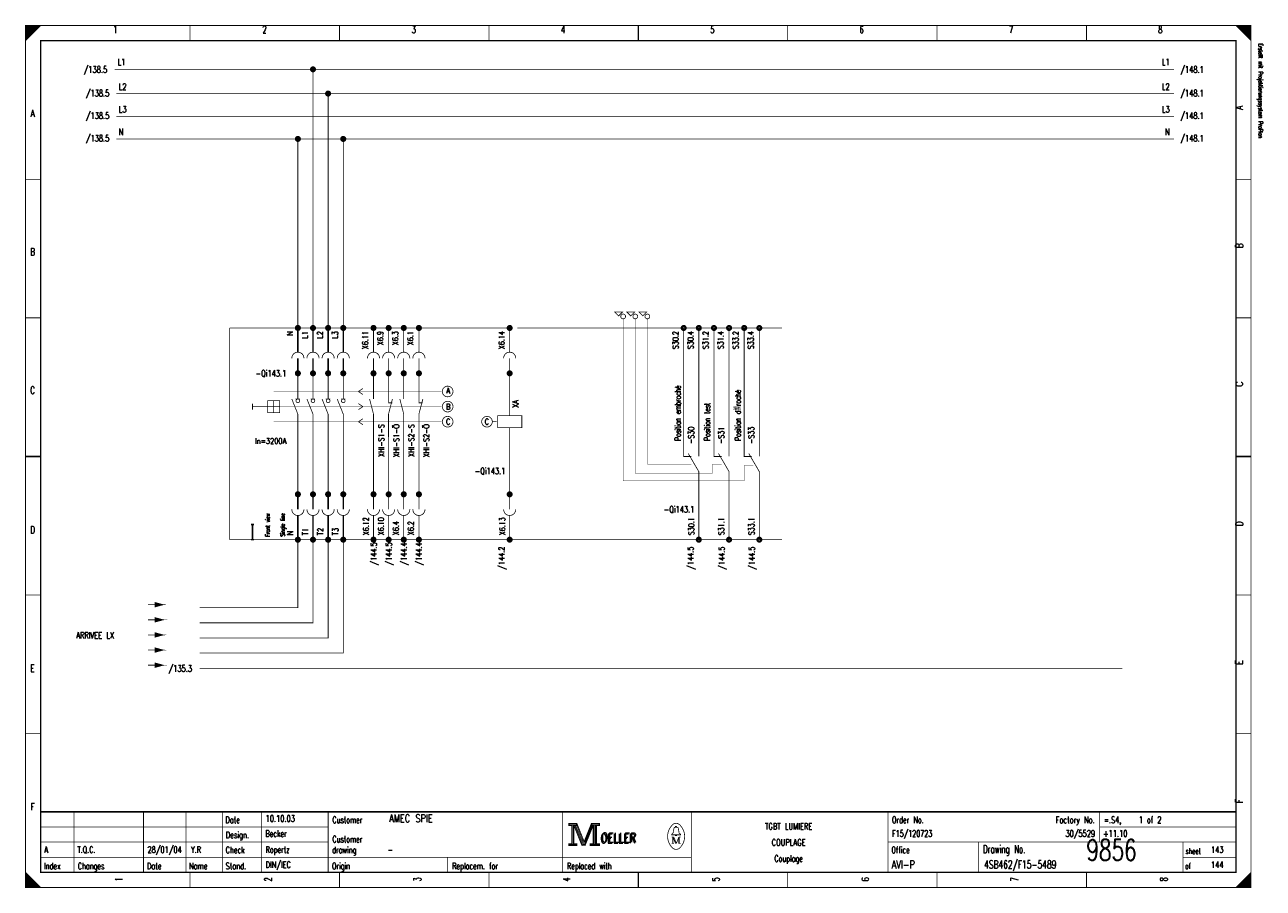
# Model space of a CAD drawing. Extents: x 0 to 409, y 0 to 285.
import ezdxf
from ezdxf.enums import TextEntityAlignment as Align

# ---------------------------------------------------------------- set-up
doc = ezdxf.new("R2010")
doc.units = 0
doc.header["$MEASUREMENT"] = 0
doc.linetypes.add('GESTRICHELT', pattern=[3.75, 3, -0.75])
doc.linetypes.add('STRICH-PUNKT', pattern=[4.7, 3, -0.75, 0.2, -0.75])
doc.layers.get('0').update_dxf_attribs({"color": 9, "linetype": 'CONTINUOUS'})
doc.styles.get("Standard").update_dxf_attribs({"font": 'TXT', "bigfont": 'TXT'})

# ---------------------------------------------------------------- blocks, each defined once
blk = doc.blocks.new('BCIRCLE_FILLED')
at = {"color": 0, "linetype": 'Continuous', "const_width": 1, "flags": 128}
blk.add_lwpolyline([(0.5, 0, 1), (-0.5, 0, 1)], format="xyb", close=True, dxfattribs=at)

msp = doc.modelspace()

# ---------------------------------------------------------------- linework, layer by layer
at = {"color": 0, "const_width": 0.25, "flags": 128}
for points in [[(0, 142.5), (0, 285), (405, 285), (405, 0), (0, 0), (0, 142.5)], [(0, 285), (5, 285), (0, 280), (0, 285)], [(0.25, 285), (0.25, 280.25), (0.5, 280.5), (0.5, 285), (0.75, 285), (0.75, 280.75), (1, 281), (1, 285), (1.25, 285), (1.25, 281.25), (1.5, 281.5), (1.5, 285), (1.75, 285), (1.75, 281.75), (2, 282)], [(2, 282), (2, 285), (2.25, 285), (2.25, 282.25), (2.5, 282.5), (2.5, 285), (2.75, 285), (2.75, 282.75), (3, 283), (3, 285), (3.25, 285), (3.25, 283.25), (3.5, 283.5), (3.5, 285), (3.75, 285)], [(3.75, 285), (3.75, 283.75), (4, 284), (4, 285), (4.25, 285), (4.25, 284.25), (4.5, 284.5), (4.5, 285), (4.75, 285), (4.75, 284.75)], [(400, 285), (405, 280), (404.75, 280.25), (404.75, 285), (404.5, 285), (404.5, 280.5), (404.25, 280.75), (404.25, 285), (404, 285), (404, 281), (403.75, 281.25), (403.75, 285), (403.5, 285), (403.5, 281.5), (403.25, 281.75)], [(401.5, 283.5), (401.5, 285), (401.25, 285), (401.25, 283.75), (401, 284), (401, 285), (400.75, 285), (400.75, 284.25), (400.5, 284.5), (400.5, 285), (400.25, 285), (400.25, 284.75)], [(403.25, 281.75), (403.25, 285), (403, 285), (403, 282), (402.75, 282.25), (402.75, 285), (402.5, 285), (402.5, 282.5), (402.25, 282.75), (402.25, 285), (402, 285), (402, 283), (401.75, 283.25), (401.75, 285), (401.5, 285)], [(379.5, 270.5), (29.5, 270.5)], [(95, 270.5), (95, 185)], [(379.5, 262.5), (30, 262.5)], [(100, 262.5), (100, 185)], [(379.5, 255), (30, 255)], [(379.5, 247.5), (30, 247.5)], [(90, 247.5), (90, 185)], [(105, 247.5), (105, 185)], [(196, 189), (197.25, 190.25), (194.75, 190.25), (196, 189)], [(200, 189), (201.25, 190.25), (198.75, 190.25), (200, 189)], [(204, 189), (205.25, 190.25), (202.75, 190.25), (204, 189)], [(82, 161), (82, 157), (82, 159), (80, 159), (84, 159)], [(113.7, 161.5), (115, 156.5), (115, 149)], [(121.25, 161.5), (119.95, 156.5), (119.95, 149)], [(120, 161.5), (120, 160.25), (121.25, 160.25)], [(123.7, 161.5), (125, 156.5), (125, 149)], [(131.3, 161.5), (130, 156.5), (130, 149)], [(130, 161.5), (130, 160.25), (131.25, 160.25)], [(160, 156), (164, 156), (164, 152), (156, 152), (156, 156), (160, 156)], [(217.5, 145), (217.5, 142.5), (220, 142.5)], [(222.5, 135), (222.5, 137.5), (219, 143.5)], [(227.5, 145), (227.5, 142.5), (230, 142.5)], [(232.5, 135), (232.5, 137.5), (229, 143.5)], [(237.5, 145), (237.5, 142.5), (240, 142.5)], [(242.5, 135), (242.5, 137.5), (239, 143.5)], [(57.5, 92.5), (90, 92.5), (90, 115)], [(57.5, 87.5), (95, 87.5), (95, 115)], [(57.5, 82.5), (100, 82.5), (100, 115)], [(57.5, 77.5), (105, 77.5), (105, 115)], [(45.5, 93.5), (42.75, 94.25), (42.75, 92.75), (45.5, 93.5), (42.75, 94), (42.75, 93.75), (45.5, 93.5), (42.75, 93.25), (42.75, 93), (45.5, 93.5)], [(45.5, 88.5), (42.75, 89.25), (42.75, 87.75), (45.5, 88.5), (42.75, 89), (42.75, 88.75), (45.5, 88.5), (42.75, 88.25), (42.75, 88), (45.5, 88.5)], [(45.5, 83.5), (42.75, 84.25), (42.75, 82.75), (45.5, 83.5), (42.75, 84), (42.75, 83.75), (45.5, 83.5), (42.75, 83.25), (42.75, 83), (45.5, 83.5)], [(45.5, 78.5), (42.75, 79.25), (42.75, 77.75), (45.5, 78.5), (42.75, 79), (42.75, 78.75), (45.5, 78.5), (42.75, 78.25), (42.75, 78), (45.5, 78.5)], [(45.5, 73.5), (42.75, 74.25), (42.75, 72.75), (45.5, 73.5), (42.75, 74), (42.75, 73.75), (45.5, 73.5), (42.75, 73.25), (42.75, 73), (45.5, 73.5)], [(179.5, 21.2), (179.5, 20.5), (180.5, 20.5), (180.5, 14.5), (179.5, 14.5), (179.5, 13.8), (182.2, 13.8), (182.2, 14.5), (181.2, 14.5), (181.2, 20.5), (182.2, 20.5), (182.2, 21.2), (179.5, 21.2)], [(180.7, 20.7), (180.7, 14.3), (181, 14.3), (181, 20.7)], [(181.2, 20.5), (183.9, 13.8), (184.9, 13.8), (187.6, 20.5)], [(181.8, 20.5), (184.2, 14.6), (184.6, 14.6)], [(182.2, 21.2), (184.6, 15.2), (187, 21.2)], [(182.2, 20.5), (184.4, 14.9), (184.7, 14.9)], [(184.6, 14.2), (184.9, 14.2), (187.4, 20.5)], [(184.6, 14.6), (184.8, 14.6), (187.2, 20.5)], [(187.6, 20.5), (187.6, 14.5), (186.6, 14.5), (186.6, 13.8), (187.1, 13.8)], [(187, 21.2), (187, 20.5), (188, 20.5), (188, 14.5), (187, 14.5), (187, 13.8), (189.7, 13.8), (189.7, 14.5), (188.7, 14.5), (188.7, 20.5), (189.7, 20.5), (189.7, 21.2), (187, 21.2)], [(187.8, 20.7), (187.8, 14.3), (188.3, 14.3), (188.3, 20.7), (188.5, 20.7), (188.5, 14.3)], [(214.8, 17.4), (213.5, 17.4), (213.5, 17.6), (214, 18), (214.3, 19.6)], [(213.9, 16.7), (213.9, 14.6), (213.5, 14.6)], [(213.9, 16.7), (214.8, 14.6), (215.1, 14.6)], [(214.8, 19.9), (214.8, 20.2), (215.2, 20.2), (215.2, 19.9)], [(215.2, 17.4), (216.5, 17.4), (216.5, 17.6), (216, 18), (215.7, 19.6)], [(0, 5), (0, 0), (5, 0), (0, 5), (0.25, 4.75), (0.25, 0), (0.5, 0), (0.5, 4.5), (0.75, 4.25), (0.75, 0), (1, 0), (1, 4), (1.25, 3.75), (1.25, 0), (1.5, 0)], [(404.75, 4.75), (404.75, 0), (404.5, 0), (404.5, 4.5), (404.25, 4.25), (404.25, 0), (404, 0), (404, 4), (403.75, 3.75), (403.75, 0), (403.5, 0), (403.5, 3.5), (403.25, 3.25), (403.25, 0), (403, 0)], [(1.5, 0), (1.5, 3.5), (1.75, 3.25), (1.75, 0), (2, 0), (2, 3), (2.25, 2.75), (2.25, 0), (2.5, 0), (2.5, 2.5), (2.75, 2.25), (2.75, 0), (3, 0), (3, 2), (3.25, 1.75)], [(3.25, 1.75), (3.25, 0), (3.5, 0), (3.5, 1.5), (3.75, 1.25), (3.75, 0), (4, 0), (4, 1), (4.25, 0.75), (4.25, 0), (4.5, 0), (4.5, 0.5), (4.75, 0.25)], [(401.25, 1.25), (401.25, 0), (401, 0), (401, 1), (400.75, 0.75), (400.75, 0), (400.5, 0), (400.5, 0.5), (400.25, 0.25), (400.25, 0)], [(403, 0), (403, 3), (402.75, 2.75), (402.75, 0), (402.5, 0), (402.5, 2.5), (402.25, 2.25), (402.25, 0), (402, 0), (402, 2), (401.75, 1.75), (401.75, 0), (401.5, 0), (401.5, 1.5), (401.25, 1.25)]]:
    msp.add_lwpolyline(points, dxfattribs=at)
at = {"color": 0, "flags": 128}
for points, const_width in [([(0, 285), (405, 285), (405, 0), (0, 0)], 0.25), ([(5, 280), (400, 280), (400, 5), (5, 5)], 0.5), ([(5, 280), (400, 280), (400, 5), (5, 5)], 0.25), ([(80, 157), (84, 157), (84, 161), (80, 161)], 0.25), ([(179.7, 21), (182, 21), (182, 20.7), (179.7, 20.7)], 0.25), ([(187.2, 21), (189.5, 21), (189.5, 20.7), (187.2, 20.7)], 0.25), ([(214.8, 17.4), (215.2, 17.4), (215.2, 17.1), (214.8, 17.1)], 0.25), ([(179.7, 14.3), (182, 14.3), (182, 14), (179.7, 14)], 0.25), ([(186.8, 14.3), (189.5, 14.3), (189.5, 14), (186.8, 14)], 0.25)]:
    msp.add_lwpolyline(points, close=True, dxfattribs=dict(at, const_width=const_width))
at = {"color": 0}
for points, const_width in [([(54.375, 285), (54.375, 280)], 0.25), ([(103.75, 285), (103.75, 280)], 0.25), ([(153.125, 285), (153.125, 280)], 0.25), ([(202.5, 280), (202.5, 285)], 0.5), ([(202.5, 285), (202.5, 280)], 0.25), ([(251.875, 285), (251.875, 280)], 0.25), ([(301.25, 285), (301.25, 280)], 0.25), ([(350.625, 285), (350.625, 280)], 0.25), ([(0, 234.167), (5, 234.167)], 0.25), ([(405, 234.167), (400, 234.167)], 0.25), ([(0, 188.334), (5, 188.334)], 0.25), ([(405, 188.334), (400, 188.334)], 0.25), ([(90, 185), (90, 177)], 0.5), ([(90, 185), (90, 177)], 0.25), ([(95, 185), (95, 177)], 0.5), ([(95, 185), (95, 177)], 0.25), ([(100, 185), (100, 177)], 0.5), ([(100, 185), (100, 177)], 0.25), ([(105, 185), (105, 177)], 0.5), ([(105, 185), (105, 177)], 0.25), ([(115, 185), (115, 177)], 0.25), ([(120, 185), (120, 177)], 0.25), ([(125, 185), (125, 177)], 0.25), ([(130, 185), (130, 177)], 0.25), ([(160, 185), (160, 177)], 0.25), ([(217.5, 145), (217.5, 185)], 0.25), ([(222.5, 145), (222.5, 185)], 0.25), ([(227.5, 145), (227.5, 185)], 0.25), ([(232.5, 145), (232.5, 185)], 0.25), ([(237.5, 145), (237.5, 185)], 0.25), ([(242.5, 145), (242.5, 185)], 0.25), ([(90, 170), (90, 175)], 0.5), ([(90, 175), (90, 170)], 0.25), ([(95, 170), (95, 175)], 0.5), ([(95, 175), (95, 170)], 0.25), ([(100, 170), (100, 175)], 0.5), ([(100, 175), (100, 170)], 0.25), ([(105, 170), (105, 175)], 0.5), ([(105, 175), (105, 170)], 0.25), ([(115, 175), (115, 170)], 0.25), ([(120, 175), (120, 170)], 0.25), ([(125, 175), (125, 170)], 0.25), ([(130, 175), (130, 170)], 0.25), ([(160, 175), (160, 170)], 0.25), ([(90, 170), (90, 161.6)], 0.25), ([(95, 170), (95, 161.6)], 0.25), ([(100, 170), (100, 161.6)], 0.25), ([(105, 170), (105, 161.6)], 0.25), ([(115, 161.5), (115, 169.5)], 0.25), ([(120, 160.5), (120, 169.5)], 0.25), ([(125, 161.5), (125, 169.5)], 0.25), ([(130, 160.5), (130, 169.5)], 0.25), ([(160, 170), (160, 156)], 0.25), ([(110, 164), (111.5, 165)], 0.25), ([(110, 164), (111.5, 163)], 0.25), ([(75, 160), (75, 158)], 0.25), ([(90, 156.5), (88, 161.5)], 0.25), ([(89.213, 161.538), (90.713, 161.538)], 0.25), ([(95, 156.5), (93, 161.5)], 0.25), ([(94.213, 161.538), (95.712, 161.538)], 0.25), ([(100, 156.5), (98, 161.5)], 0.25), ([(99.213, 161.538), (100.713, 161.538)], 0.25), ([(105, 156.5), (103, 161.5)], 0.25), ([(104.213, 161.538), (105.712, 161.538)], 0.25), ([(111.5, 159), (110, 160)], 0.25), ([(90, 156.5), (90, 155.5)], 0.25), ([(90, 130.5), (90, 156.5)], 0.25), ([(95, 130.5), (95, 156.5)], 0.25), ([(95, 156.5), (95, 155.5)], 0.25), ([(100, 156.5), (100, 155.5)], 0.25), ([(100, 130.5), (100, 156.5)], 0.25), ([(105, 156.5), (105, 155.5)], 0.25), ([(105, 130.5), (105, 156.5)], 0.25), ([(111.5, 159), (110, 158)], 0.25), ([(110, 154), (111.5, 155)], 0.25), ([(110, 154), (111.5, 153)], 0.25), ([(160, 130.5), (160, 152)], 0.25), ([(115, 149), (115, 130.5)], 0.25), ([(120, 149), (120, 130.5)], 0.25), ([(125, 149), (125, 130.5)], 0.25), ([(130, 149), (130, 130.5)], 0.25), ([(222.5, 145), (222.5, 142.5)], 0.25), ([(232.5, 145), (232.5, 142.5)], 0.25), ([(242.5, 145), (242.5, 142.5)], 0.25), ([(5, 142.5), (0, 142.5)], 0.5), ([(0, 142.5), (5, 142.5)], 0.25), ([(400, 142.5), (405, 142.5)], 0.5), ([(405, 142.5), (400, 142.5)], 0.25), ([(222.5, 135), (222.5, 115)], 0.25), ([(232.5, 135), (232.5, 115)], 0.25), ([(242.5, 135), (242.5, 115)], 0.25), ([(90, 130), (90, 125)], 0.5), ([(90, 125), (90, 129.5)], 0.25), ([(95, 130), (95, 125)], 0.5), ([(95, 125), (95, 129.5)], 0.25), ([(100, 130), (100, 125)], 0.5), ([(100, 125), (100, 129.5)], 0.25), ([(105, 130), (105, 125)], 0.5), ([(105, 125), (105, 129.5)], 0.25), ([(115, 125), (115, 129.5)], 0.25), ([(120, 125), (120, 129.5)], 0.25), ([(125, 125), (125, 129.5)], 0.25), ([(130, 125), (130, 129.5)], 0.25), ([(160, 125), (160, 129.5)], 0.25), ([(90, 123), (90, 115)], 0.5), ([(90, 123), (90, 115)], 0.25), ([(95, 123), (95, 115)], 0.5), ([(95, 123), (95, 115)], 0.25), ([(100, 123), (100, 115)], 0.5), ([(100, 123), (100, 115)], 0.25), ([(105, 123), (105, 115)], 0.5), ([(105, 123), (105, 115)], 0.25), ([(115, 123), (115, 115)], 0.25), ([(120, 123), (120, 115)], 0.25), ([(125, 123), (125, 115)], 0.25), ([(130, 123), (130, 115)], 0.25), ([(160, 123), (160, 115)], 0.25), ([(75, 120), (74.5, 120)], 0.5), ([(75, 115), (75, 120)], 0.5), ([(75, 120), (75.5, 120)], 0.5), ([(75, 115), (74.5, 115)], 0.5), ([(75, 115), (75.5, 115)], 0.5), ([(0, 96.667), (5, 96.667)], 0.25), ([(405, 96.667), (400, 96.667)], 0.25), ([(40.5, 93.5), (45.5, 93.5)], 0.25), ([(40.5, 88.5), (45.5, 88.5)], 0.25), ([(40.5, 83.5), (45.5, 83.5)], 0.25), ([(40.5, 78.5), (45.5, 78.5)], 0.25), ([(40.5, 73.5), (45.5, 73.5)], 0.25), ([(0, 50.834), (5, 50.834)], 0.25), ([(405, 50.834), (400, 50.834)], 0.25), ([(400, 25), (5, 25)], 0.5), ([(16, 5), (16, 25)], 0.25), ([(39, 5), (39, 25)], 0.25), ([(53, 5), (53, 25)], 0.25), ([(65, 25), (65, 5)], 0.25), ([(78, 25), (78, 5)], 0.25), ([(100, 25), (100, 5)], 0.25), ([(177.5, 25), (177.5, 5)], 0.25), ([(220, 25), (220, 5)], 0.25), ([(285, 25), (285, 5)], 0.25), ([(355, 25), (355, 15)], 0.25), ([(181.5, 20.5), (184, 14.2)], 0.25), ([(184.7, 14.9), (187, 20.6)], 0.25), ([(5, 20), (100, 20)], 0.25), ([(213.5, 16.7), (214.2, 16.7)], 0.25), ([(214.2, 16.7), (215.1, 14.6)], 0.25), ([(214.6, 19.9), (215.5, 19.9)], 0.25), ([(215.1, 14.6), (215.9, 16.7)], 0.25), ([(215.9, 14.6), (215.9, 16.7)], 0.25), ([(215.9, 16.7), (216.5, 16.7)], 0.25), ([(216.1, 16.7), (216.1, 14.6)], 0.25), ([(355, 20), (400, 20)], 0.25), ([(5, 15), (100, 15)], 0.25), ([(184, 14.2), (184.6, 14.2)], 0.25), ([(213.9, 14.6), (214.3, 14.6)], 0.25), ([(216.5, 14.6), (215.7, 14.6)], 0.25), ([(285, 15), (400, 15)], 0.25), ([(315, 15), (315, 5)], 0.25), ([(382.5, 15), (382.5, 5)], 0.25), ([(5, 10), (220, 10)], 0.25), ([(139.5, 10), (139.5, 5)], 0.25), ([(382.5, 10), (400, 10)], 0.25), ([(54.375, 0), (54.375, 5)], 0.25), ([(103.75, 0), (103.75, 5)], 0.25), ([(153.125, 0), (153.125, 5)], 0.25), ([(202.5, 5), (202.5, 0)], 0.5), ([(202.5, 0), (202.5, 5)], 0.25), ([(251.875, 0), (251.875, 5)], 0.25), ([(301.25, 0), (301.25, 5)], 0.25), ([(350.625, 0), (350.625, 5)], 0.25), ([(405, 5), (400, 0)], 0.25), ([(4.75, 0), (4.75, 0.25)], 0.25)]:
    msp.add_lwpolyline(points, dxfattribs=dict(at, const_width=const_width))
at = {"color": 0, "flags": 128}
for points, const_width in [([(198.287, 188.8, 1), (196.713, 188.8, 1)], 0.25), ([(202.287, 188.8, 1), (200.713, 188.8, 1)], 0.25), ([(206.287, 188.8, 1), (204.713, 188.8, 1)], 0.25), ([(90.75, 185, 1), (89.25, 185, 1)], 0.5), ([(90.75, 185, 1), (89.25, 185, 1)], 0.5), ([(90.5, 185, 1), (89.5, 185, 1)], 0.5), ([(90.5, 185, 1), (89.5, 185, 1)], 0.5), ([(90.25, 185, 1), (89.75, 185, 1)], 0.5), ([(90.25, 185, 1), (89.75, 185, 1)], 0.5), ([(95.75, 185, 1), (94.25, 185, 1)], 0.5), ([(95.75, 185, 1), (94.25, 185, 1)], 0.5), ([(95.5, 185, 1), (94.5, 185, 1)], 0.5), ([(95.5, 185, 1), (94.5, 185, 1)], 0.5), ([(95.25, 185, 1), (94.75, 185, 1)], 0.5), ([(95.25, 185, 1), (94.75, 185, 1)], 0.5), ([(100.75, 185, 1), (99.25, 185, 1)], 0.5), ([(100.75, 185, 1), (99.25, 185, 1)], 0.5), ([(100.5, 185, 1), (99.5, 185, 1)], 0.5), ([(100.5, 185, 1), (99.5, 185, 1)], 0.5), ([(100.25, 185, 1), (99.75, 185, 1)], 0.5), ([(100.25, 185, 1), (99.75, 185, 1)], 0.5), ([(105.75, 185, 1), (104.25, 185, 1)], 0.5), ([(105.75, 185, 1), (104.25, 185, 1)], 0.5), ([(105.5, 185, 1), (104.5, 185, 1)], 0.5), ([(105.5, 185, 1), (104.5, 185, 1)], 0.5), ([(105.25, 185, 1), (104.75, 185, 1)], 0.5), ([(105.25, 185, 1), (104.75, 185, 1)], 0.5), ([(115.75, 185, 1), (114.25, 185, 1)], 0.5), ([(115.5, 185, 1), (114.5, 185, 1)], 0.5), ([(115.25, 185, 1), (114.75, 185, 1)], 0.5), ([(120.75, 185, 1), (119.25, 185, 1)], 0.5), ([(120.5, 185, 1), (119.5, 185, 1)], 0.5), ([(120.25, 185, 1), (119.75, 185, 1)], 0.5), ([(125.75, 185, 1), (124.25, 185, 1)], 0.5), ([(125.5, 185, 1), (124.5, 185, 1)], 0.5), ([(125.25, 185, 1), (124.75, 185, 1)], 0.5), ([(130.75, 185, 1), (129.25, 185, 1)], 0.5), ([(130.5, 185, 1), (129.5, 185, 1)], 0.5), ([(130.25, 185, 1), (129.75, 185, 1)], 0.5), ([(160.75, 185, 1), (159.25, 185, 1)], 0.5), ([(160.5, 185, 1), (159.5, 185, 1)], 0.5), ([(160.25, 185, 1), (159.75, 185, 1)], 0.5), ([(218.25, 185, 1), (216.75, 185, 1)], 0.5), ([(218, 185, 1), (217, 185, 1)], 0.5), ([(223.25, 185, 1), (221.75, 185, 1)], 0.5), ([(223, 185, 1), (222, 185, 1)], 0.5), ([(228.25, 185, 1), (226.75, 185, 1)], 0.5), ([(228, 185, 1), (227, 185, 1)], 0.5), ([(233.25, 185, 1), (231.75, 185, 1)], 0.5), ([(233, 185, 1), (232, 185, 1)], 0.5), ([(238.25, 185, 1), (236.75, 185, 1)], 0.5), ([(238, 185, 1), (237, 185, 1)], 0.5), ([(243.25, 185, 1), (241.75, 185, 1)], 0.5), ([(243, 185, 1), (242, 185, 1)], 0.5), ([(90.75, 170, 1), (89.25, 170, 1)], 0.5), ([(90.5, 170, 1), (89.5, 170, 1)], 0.5), ([(90.25, 170, 1), (89.75, 170, 1)], 0.5), ([(95.75, 170, 1), (94.25, 170, 1)], 0.5), ([(95.5, 170, 1), (94.5, 170, 1)], 0.5), ([(95.25, 170, 1), (94.75, 170, 1)], 0.5), ([(100.75, 170, 1), (99.25, 170, 1)], 0.5), ([(100.5, 170, 1), (99.5, 170, 1)], 0.5), ([(100.25, 170, 1), (99.75, 170, 1)], 0.5), ([(105.75, 170, 1), (104.25, 170, 1)], 0.5), ([(105.5, 170, 1), (104.5, 170, 1)], 0.5), ([(105.25, 170, 1), (104.75, 170, 1)], 0.5), ([(115.75, 170, 1), (114.25, 170, 1)], 0.5), ([(115.5, 170, 1), (114.5, 170, 1)], 0.5), ([(115.25, 170, 1), (114.75, 170, 1)], 0.5), ([(120.75, 170, 1), (119.25, 170, 1)], 0.5), ([(120.5, 170, 1), (119.5, 170, 1)], 0.5), ([(120.25, 170, 1), (119.75, 170, 1)], 0.5), ([(125.75, 170, 1), (124.25, 170, 1)], 0.5), ([(125.5, 170, 1), (124.5, 170, 1)], 0.5), ([(125.25, 170, 1), (124.75, 170, 1)], 0.5), ([(130.75, 170, 1), (129.25, 170, 1)], 0.5), ([(130.5, 170, 1), (129.5, 170, 1)], 0.5), ([(130.25, 170, 1), (129.75, 170, 1)], 0.5), ([(160.75, 170, 1), (159.25, 170, 1)], 0.5), ([(160.5, 170, 1), (159.5, 170, 1)], 0.5), ([(160.25, 170, 1), (159.75, 170, 1)], 0.5), ([(141.262, 164, 1), (137.738, 164, 1)], 0.25), ([(90.6, 160.9, 1), (89.4, 160.9, 1)], 0.25), ([(95.6, 160.9, 1), (94.4, 160.9, 1)], 0.25), ([(100.6, 160.9, 1), (99.4, 160.9, 1)], 0.25), ([(105.6, 160.9, 1), (104.4, 160.9, 1)], 0.25), ([(141.262, 159, 1), (137.738, 159, 1)], 0.25), ([(141.262, 154, 1), (137.738, 154, 1)], 0.25), ([(154.25, 154, 1), (150.75, 154, 1)], 0.25), ([(90.75, 130, 1), (89.25, 130, 1)], 0.5), ([(95.75, 130, 1), (94.25, 130, 1)], 0.5), ([(100.75, 130, 1), (99.25, 130, 1)], 0.5), ([(105.75, 130, 1), (104.25, 130, 1)], 0.5), ([(115.75, 130, 1), (114.25, 130, 1)], 0.5), ([(120.75, 130, 1), (119.25, 130, 1)], 0.5), ([(125.75, 130, 1), (124.25, 130, 1)], 0.5), ([(130.75, 130, 1), (129.25, 130, 1)], 0.5), ([(160.75, 130, 1), (159.25, 130, 1)], 0.5), ([(90.5, 130, 1), (89.5, 130, 1)], 0.5), ([(90.25, 130, 1), (89.75, 130, 1)], 0.5), ([(95.5, 130, 1), (94.5, 130, 1)], 0.5), ([(95.25, 130, 1), (94.75, 130, 1)], 0.5), ([(100.5, 130, 1), (99.5, 130, 1)], 0.5), ([(100.25, 130, 1), (99.75, 130, 1)], 0.5), ([(105.5, 130, 1), (104.5, 130, 1)], 0.5), ([(105.25, 130, 1), (104.75, 130, 1)], 0.5), ([(115.5, 130, 1), (114.5, 130, 1)], 0.5), ([(115.25, 130, 1), (114.75, 130, 1)], 0.5), ([(120.5, 130, 1), (119.5, 130, 1)], 0.5), ([(120.25, 130, 1), (119.75, 130, 1)], 0.5), ([(125.5, 130, 1), (124.5, 130, 1)], 0.5), ([(125.25, 130, 1), (124.75, 130, 1)], 0.5), ([(130.5, 130, 1), (129.5, 130, 1)], 0.5), ([(130.25, 130, 1), (129.75, 130, 1)], 0.5), ([(160.5, 130, 1), (159.5, 130, 1)], 0.5), ([(160.25, 130, 1), (159.75, 130, 1)], 0.5), ([(90.75, 115, 1), (89.25, 115, 1)], 0.5), ([(90.75, 115, 1), (89.25, 115, 1)], 0.5), ([(90.5, 115, 1), (89.5, 115, 1)], 0.5), ([(90.5, 115, 1), (89.5, 115, 1)], 0.5), ([(90.25, 115, 1), (89.75, 115, 1)], 0.5), ([(90.25, 115, 1), (89.75, 115, 1)], 0.5), ([(95.75, 115, 1), (94.25, 115, 1)], 0.5), ([(95.75, 115, 1), (94.25, 115, 1)], 0.5), ([(95.5, 115, 1), (94.5, 115, 1)], 0.5), ([(95.5, 115, 1), (94.5, 115, 1)], 0.5), ([(95.25, 115, 1), (94.75, 115, 1)], 0.5), ([(95.25, 115, 1), (94.75, 115, 1)], 0.5), ([(100.75, 115, 1), (99.25, 115, 1)], 0.5), ([(100.75, 115, 1), (99.25, 115, 1)], 0.5), ([(100.5, 115, 1), (99.5, 115, 1)], 0.5), ([(100.5, 115, 1), (99.5, 115, 1)], 0.5), ([(100.25, 115, 1), (99.75, 115, 1)], 0.5), ([(100.25, 115, 1), (99.75, 115, 1)], 0.5), ([(105.75, 115, 1), (104.25, 115, 1)], 0.5), ([(105.75, 115, 1), (104.25, 115, 1)], 0.5), ([(105.5, 115, 1), (104.5, 115, 1)], 0.5), ([(105.5, 115, 1), (104.5, 115, 1)], 0.5), ([(105.25, 115, 1), (104.75, 115, 1)], 0.5), ([(105.25, 115, 1), (104.75, 115, 1)], 0.5), ([(115.75, 115, 1), (114.25, 115, 1)], 0.5), ([(115.5, 115, 1), (114.5, 115, 1)], 0.5), ([(115.25, 115, 1), (114.75, 115, 1)], 0.5), ([(120.75, 115, 1), (119.25, 115, 1)], 0.5), ([(120.5, 115, 1), (119.5, 115, 1)], 0.5), ([(120.25, 115, 1), (119.75, 115, 1)], 0.5), ([(125.75, 115, 1), (124.25, 115, 1)], 0.5), ([(125.5, 115, 1), (124.5, 115, 1)], 0.5), ([(125.25, 115, 1), (124.75, 115, 1)], 0.5), ([(130.75, 115, 1), (129.25, 115, 1)], 0.5), ([(130.5, 115, 1), (129.5, 115, 1)], 0.5), ([(130.25, 115, 1), (129.75, 115, 1)], 0.5), ([(160.75, 115, 1), (159.25, 115, 1)], 0.5), ([(160.5, 115, 1), (159.5, 115, 1)], 0.5), ([(160.25, 115, 1), (159.75, 115, 1)], 0.5), ([(223.25, 115, 1), (221.75, 115, 1)], 0.5), ([(223, 115, 1), (222, 115, 1)], 0.5), ([(233.25, 115, 1), (231.75, 115, 1)], 0.5), ([(233, 115, 1), (232, 115, 1)], 0.5), ([(243.25, 115, 1), (241.75, 115, 1)], 0.5), ([(243, 115, 1), (242, 115, 1)], 0.5)]:
    msp.add_lwpolyline(points, format="xyb", close=True, dxfattribs=dict(at, const_width=const_width))
at = {"color": 0, "linetype": 'STRICH-PUNKT', "const_width": 0.25}
for points in [[(67.5, 185), (70, 185)], [(67.5, 185), (67.5, 115)], [(70, 185), (160, 185)], [(162.5, 185), (172.5, 185)], [(172.5, 185), (182.5, 185)], [(182.5, 185), (192.5, 185)], [(192.5, 185), (202.5, 185)], [(202.5, 185), (212.5, 185)], [(210, 185), (237.5, 185)], [(237.5, 185), (250, 185)], [(67.5, 115), (70, 115)], [(70, 115), (162.5, 115)], [(162.5, 115), (172.5, 115)], [(172.5, 115), (182.5, 115)], [(182.5, 115), (192.5, 115)], [(192.5, 115), (202.5, 115)], [(202.5, 115), (212.5, 115)], [(210, 115), (237.5, 115)], [(237.5, 115), (250, 115)]]:
    msp.add_lwpolyline(points, dxfattribs=at)
at = {"color": 0, "linetype": 'GESTRICHELT', "const_width": 0.1, "flags": 128}
for points in [[(240.5, 139.5), (237.5, 139.5), (237.5, 134.5), (197.5, 134.5), (197.5, 188)], [(230, 140), (227, 140), (227, 137), (201.5, 137), (201.5, 188)], [(220, 140), (205.5, 140), (205.5, 188)], [(82, 161), (82, 164), (137.5, 164)], [(82, 157), (82, 154), (137.5, 154)]]:
    msp.add_lwpolyline(points, dxfattribs=at)
at = {"color": 0, "const_width": 0.25, "flags": 128}
for points in [[(92, 175, 1), (88, 175, 1)], [(92, 175, 1), (88, 175, 1)], [(97, 175, 1), (93, 175, 1)], [(97, 175, 1), (93, 175, 1)], [(102, 175, 1), (98, 175, 1)], [(102, 175, 1), (98, 175, 1)], [(107, 175, 1), (103, 175, 1)], [(107, 175, 1), (103, 175, 1)], [(117, 175, 1), (113, 175, 1)], [(122, 175, 1), (118, 175, 1)], [(127, 175, 1), (123, 175, 1)], [(132, 175, 1), (128, 175, 1)], [(162, 175, 1), (158, 175, 1)], [(87.999964, 125, 0.997005), (92, 124.988, 0.997005)], [(87.999964, 125, 0.997005), (92, 124.988, 0.997005)], [(92.999964, 125, 0.997005), (97, 124.988, 0.997005)], [(92.999964, 125, 0.997005), (97, 124.988, 0.997005)], [(97.999964, 125, 0.997005), (102, 124.988, 0.997005)], [(97.999964, 125, 0.997005), (102, 124.988, 0.997005)], [(102.999964, 125, 0.997005), (107, 124.988, 0.997005)], [(102.999964, 125, 0.997005), (107, 124.988, 0.997005)], [(112.999964, 125, 0.997005), (117, 124.988, 0.997005)], [(117.999964, 125, 0.997005), (122, 124.988, 0.997005)], [(122.999964, 125, 0.997005), (127, 124.988, 0.997005)], [(127.999964, 125, 0.997005), (132, 124.988, 0.997005)], [(157.999964, 125, 0.997005), (162, 124.988, 0.997005)], [(213.499601, 20.388348, 0.373815), (213.488, 13.425, 0.373815)], [(216.493359, 20.403602, 0.530775), (213.513, 20.413, 0.530775)], [(216.498075, 13.401685, 0.378582), (216.463, 20.438, 0.378582)], [(214.6, 19.9, 0.414214), (214.3, 19.6, 0.414214)], [(215.7, 19.6, 0.414214), (215.4, 19.9, 0.414214)], [(213.502705, 13.401803, 0.532213), (216.488, 13.388, 0.532213)]]:
    msp.add_lwpolyline(points, format="xyb", dxfattribs=at)
at = {"color": 0, "linetype": 'GESTRICHELT'}
for points, const_width in [([(75, 159), (80, 159)], 0.25), ([(84, 159), (137.5, 159)], 0.1), ([(154.25, 154), (155.75, 154)], 0.25)]:
    msp.add_lwpolyline(points, dxfattribs=dict(at, const_width=const_width))
at = {"color": 0, "linetype": 'STRICH-PUNKT', "const_width": 0.25, "flags": 128}
msp.add_lwpolyline([(362.5, 72.5), (57.5, 72.5)], dxfattribs=at)

# ---------------------------------------------------------------- block references
at = {"color": 0}
for p in [(95, 270.5), (100, 262.5), (90, 247.5), (105, 247.5)]:
    msp.add_blockref('BCIRCLE_FILLED', p, dxfattribs=at)

# ---------------------------------------------------------------- texts
for s, height, width, p in [('1', 2.38125, 0.672, (29.654421, 284.858032)), ('2', 2.38125, 0.672, (78.988169, 284.858032)), ('3', 2.38125, 0.672, (128.321918, 284.858032)), ('4', 2.38125, 0.672, (177.655666, 284.858032)), ('5', 2.38125, 0.672, (226.989415, 284.858032)), ('6', 2.38125, 0.672, (276.323163, 284.858032)), ('7', 2.38125, 0.672, (325.656912, 284.858032)), ('8', 2.38125, 0.672, (374.99066, 284.858032)), ('A', 2.38125, 0.76, (2.325654, 257.174346)), ('B', 2.38125, 0.76, (2.325654, 211.389788)), ('C', 2.38125, 0.76, (2.325654, 165.60523)), ('A', 1.905, 0.76, (139.679328, 165.250311)), ('B', 1.905, 0.76, (139.679328, 159.926526)), ('C', 1.905, 0.76, (139.679328, 154.957659)), ('C', 1.905, 0.76, (152.456413, 154.957659)), ('D', 2.38125, 0.76, (2.325654, 119.465753)), ('E', 2.38125, 0.76, (2.325654, 73.681196)), ('F', 2.38125, 0.76, (2.325654, 27.896638)), ('TGBT LUMIERE', 2.143125, 0.754667, (252.188667, 21.295143)), ('COUPLAGE', 2.143125, 0.76, (252.188667, 15.971357)), ('Couplage', 2.143125, 0.62, (252.188667, 10.647572))]:
    msp.add_text(s, height=height, dxfattribs=dict(at, width=width)).set_placement(p, align=Align.TOP_CENTER)
for s, height, rotation, width, p in [('Erstellt mit Projektierungssystem ProPlan', 1.42875, 270, 0.622634, (407.023879, 279.056912)), ('Position embroché', 1.905, 90, 0.615059, (217.099595, 147.697925)), ('Position d饕roché', 1.905, 90, 0.615059, (236.950218, 147.697925)), ('Position test', 1.905, 90, 0.619692, (226.788885, 147.697925)), ('-S30', 1.905, 90, 0.7, (221.497042, 146.633168)), ('-S31', 1.905, 90, 0.7, (231.434776, 146.633168)), ('-S33', 1.905, 90, 0.7, (241.372509, 146.633168)), ('X6.12', 1.905, 90, 0.6944, (114.006258, 116.465048)), ('X6.10', 1.905, 90, 0.6944, (118.975125, 116.465048)), ('X6.4', 1.905, 90, 0.7, (123.894303, 116.465048)), ('X6.2', 1.905, 90, 0.7, (128.863169, 116.465048)), ('X6.13', 1.905, 90, 0.6944, (159.080978, 116.465048)), ('S30.1', 1.905, 90, 0.6944, (221.546731, 116.465048)), ('S30.1', 1.905, 90, 0.6944, (221.546731, 116.465048)), ('S31.1', 1.905, 90, 0.6944, (231.484465, 116.465048)), ('S31.1', 1.905, 90, 0.6944, (231.484465, 116.465048)), ('S33.1', 1.905, 90, 0.6944, (241.422198, 116.465048)), ('S33.1', 1.905, 90, 0.6944, (241.422198, 116.465048)), ('N', 1.905, 90, 0.76, (88.988014, 116.465048)), ('T1', 1.905, 90, 0.716, (94.006569, 116.465048)), ('T2', 1.905, 90, 0.716, (98.975436, 116.465048)), ('T3', 1.905, 90, 0.716, (103.944303, 116.465048))]:
    msp.add_text(s, height=height, rotation=rotation, dxfattribs=dict(at, width=width)).set_placement(p, align=Align.BOTTOM_LEFT)
for s, height, width, p in [('/138.5', 2.143125, 0.68, (26.992528, 271.513076)), ('L1', 2.143125, 0.716, (378.113948, 273.997509)), ('/138.5', 2.143125, 0.68, (27.702366, 263.704857)), ('L2', 2.143125, 0.716, (378.113948, 265.834371)), ('L3', 2.143125, 0.716, (378.113948, 258.381071)), ('/138.5', 2.143125, 0.68, (27.702366, 256.251557)), ('N', 2.143125, 0.76, (378.131694, 250.927771)), ('/138.5', 2.143125, 0.68, (27.702366, 248.798257)), ('-Qi143.1', 2.143125, 0.68, (86.184153, 171.070984)), ('In=3200A', 1.905, 0.688, (86.166407, 148.569116)), ('-Qi143.1', 2.143125, 0.68, (158.58764, 138.77335)), ('/135.3', 2.143125, 0.68, (55.031133, 73.468244)), ('Factory No.', 2.143125, 0.646545, (353.349471, 23.424658))]:
    msp.add_text(s, height=height, dxfattribs=dict(at, width=width)).set_placement(p, align=Align.TOP_RIGHT)
for s, height, width, p in [('L1', 2.143125, 0.716, (30.463636, 273.997509)), ('/148.1', 2.143125, 0.68, (381.627646, 271.513076)), ('L2', 2.143125, 0.716, (30.818555, 265.834371)), ('/148.1', 2.143125, 0.68, (381.627646, 263.704857)), ('L3', 2.143125, 0.716, (30.818555, 258.381071)), ('/148.1', 2.143125, 0.68, (381.627646, 256.251557)), ('N', 2.143125, 0.76, (30.793711, 250.927771)), ('/148.1', 2.143125, 0.68, (381.627646, 248.798257)), ('ARRIVEE LX', 2.143125, 0.7536, (16.726494, 84.470735)), ('Date', 2.143125, 0.64, (66.054919, 23.424658)), ('Customer', 2.143125, 0.62, (101.403082, 23.424658)), ('Order No.', 2.143125, 0.656889, (286.328331, 23.424658)), ('=.S4,    1 of 2', 2.143125, 0.682667, (356.371606, 23.424658)), ('Design.', 2.143125, 0.636571, (66.191563, 18.455791)), ('Customer', 2.143125, 0.62, (101.403082, 17.036115)), ('OELLER', 3.095625, 0.76, (189.964259, 17.745953)), ('OELLER', 3.095625, 0.76, (189.964259, 17.745953)), ('OELLER', 3.095625, 0.76, (190.319178, 18.100872)), ('Check', 2.143125, 0.632, (66.11703, 13.486924)), ('drawing', 2.143125, 0.6, (101.328549, 13.486924)), ('Office', 2.143125, 0.626667, (286.154421, 13.486924)), ('Drawing No.', 2.619375, 0.646545, (316.427242, 13.983811)), ('sheet', 1.905, 0.6, (383.377397, 12.990037)), ('Index', 2.143125, 0.632, (6.086021, 8.163138)), ('Changes', 2.143125, 0.622857, (17.262422, 8.163138)), ('Stand.', 2.143125, 0.642667, (66.11703, 8.163138)), ('Origin', 2.143125, 0.626667, (101.266438, 8.163138)), ('Replacem. for', 2.143125, 0.627077, (140.973007, 8.163138)), ('Replaced with', 2.143125, 0.619692, (178.949346, 8.163138)), ('of', 1.905, 0.6, (383.228331, 8.021171)), ('Date', 2.143125, 0.64, (40.145828, 8.163138)), ('Name', 2.143125, 0.64, (54.03736, 8.163138))]:
    msp.add_text(s, height=height, dxfattribs=dict(at, width=width)).set_placement(p, align=Align.TOP_LEFT)
for s, height, width, p in [('A', 2.38125, 0.76, (399.909527, 257.174346)), ('B', 2.38125, 0.76, (399.909527, 211.389788)), ('C', 2.38125, 0.76, (399.921949, 165.60523)), ('Front view', 1.42875, 0.6256, (79.286301, 115.987547)), ('Single line', 1.42875, 0.623273, (84.242746, 115.987547)), ('Single line', 1.42875, 0.623273, (84.242746, 115.987547)), ('D', 2.38125, 0.76, (399.921949, 119.465753)), ('E', 2.38125, 0.76, (399.909527, 73.681196)), ('F', 2.38125, 0.76, (399.909527, 27.896638))]:
    msp.add_text(s, height=height, rotation=90, dxfattribs=dict(at, width=width)).set_placement(p, align=Align.TOP_LEFT)
for s, width, p in [('N', 0.76, (88.925903, 183.947447)), ('L1', 0.716, (93.89477, 183.947447)), ('L2', 0.716, (98.863636, 183.947447)), ('L3', 0.716, (103.832503, 183.947447)), ('X6.11', 0.6944, (113.770237, 183.947447)), ('X6.9', 0.7, (118.739103, 183.947447)), ('X6.3', 0.7, (123.70797, 183.947447)), ('X6.1', 0.7, (128.676837, 183.947447)), ('X6.14', 0.6944, (158.844956, 183.947447)), ('S30.2', 0.6944, (216.341843, 183.947447)), ('S30.4', 0.6944, (221.31071, 183.947447)), ('S31.2', 0.6944, (226.279577, 183.947447)), ('S31.4', 0.6944, (231.248443, 183.947447)), ('S33.2', 0.6944, (236.21731, 183.947447)), ('S33.4', 0.6944, (241.186177, 183.947447))]:
    msp.add_text(s, height=1.905, rotation=90, dxfattribs=dict(at, width=width)).set_placement(p, align=Align.BOTTOM_RIGHT)
for s, height, width, p in [('XA', 1.905, 0.76, (160.974471, 159.926526)), ('1', 2.38125, 0.672, (29.654421, 2.697385)), ('2', 2.38125, 0.672, (78.988169, 2.697385)), ('3', 2.38125, 0.672, (128.321918, 2.697385)), ('4', 2.38125, 0.672, (177.655666, 2.697385)), ('5', 2.38125, 0.672, (226.989415, 2.697385)), ('6', 2.38125, 0.672, (276.323163, 2.697385)), ('7', 2.38125, 0.672, (325.656912, 2.697385)), ('8', 2.38125, 0.672, (374.99066, 2.697385))]:
    msp.add_text(s, height=height, rotation=90, dxfattribs=dict(at, width=width)).set_placement(p, align=Align.TOP_CENTER)
for s, width, p in [('XHI-S1-S', 0.733, (116.609589, 153.183064)), ('XHI-S1-Ö', 0.733, (121.578456, 153.183064)), ('XHI-S2-S', 0.733, (126.547323, 153.183064)), ('XHI-S2-Ö', 0.733, (131.516189, 153.183064)), ('/144.5', 0.68, (114.125156, 114.141968)), ('/144.5', 0.68, (119.094022, 114.141968)), ('/144.4', 0.68, (124.062889, 114.141968)), ('/144.4', 0.68, (124.062889, 114.141968)), ('/144.4', 0.68, (129.031756, 114.141968)), ('/144.2', 0.68, (156.360523, 112.722291)), ('/144.2', 0.68, (156.360523, 112.722291)), ('/144.5', 0.68, (218.826276, 112.722291)), ('/144.5', 0.68, (229.118929, 112.722291)), ('/144.5', 0.68, (239.056663, 112.722291))]:
    msp.add_text(s, height=1.905, rotation=90, dxfattribs=dict(at, width=width)).set_placement(p, align=Align.TOP_RIGHT)
for s, width, p in [('-Qi143.1', 0.68, (221.053394, 123.298879)), ('30/5529', 0.675429, (353.464819, 16.113325))]:
    msp.add_text(s, height=2.143125, dxfattribs=dict(at, width=width)).set_placement(p, align=Align.BOTTOM_RIGHT)
for s, height, width, p in [('10.10.03', 2.143125, 0.678, (79.33599, 21.082192)), ('AMEC SPIE', 2.619375, 0.752889, (120.157005, 20.769863)), ('Becker', 2.143125, 0.626667, (79.273879, 16.113325)), ('F15/120723', 2.143125, 0.6832, (286.390442, 16.113325)), ('+11.10', 2.143125, 0.68, (356.110741, 16.113325)), ('A', 2.143125, 0.76, (6.212017, 10.789539)), ('T.Q.C.', 2.143125, 0.728, (17.163045, 10.789539)), ('28/01/04', 2.143125, 0.678, (40.294894, 10.789539)), ('Y.R', 2.143125, 0.738667, (54.665567, 10.789539)), ('Ropertz', 2.143125, 0.622857, (79.323568, 10.789539)), ('-', 2.143125, 0.696, (119.651245, 10.789539)), ('9856', 7, 0.6928, (350.581462, 6.783637)), ('143', 2.143125, 0.672, (391.771233, 10.789539)), ('DIN/IEC', 2.143125, 0.750857, (79.348412, 5.820672)), ('AVI-P', 2.619375, 0.7472, (286.241376, 5.508344)), ('4SB462/F15-5489', 2.619375, 0.6928, (316.787484, 5.508344)), ('144', 2.143125, 0.672, (391.771233, 5.820672))]:
    msp.add_text(s, height=height, dxfattribs=dict(at, width=width)).set_placement(p, align=Align.BOTTOM_LEFT)

doc.saveas('drawing.dxf')
